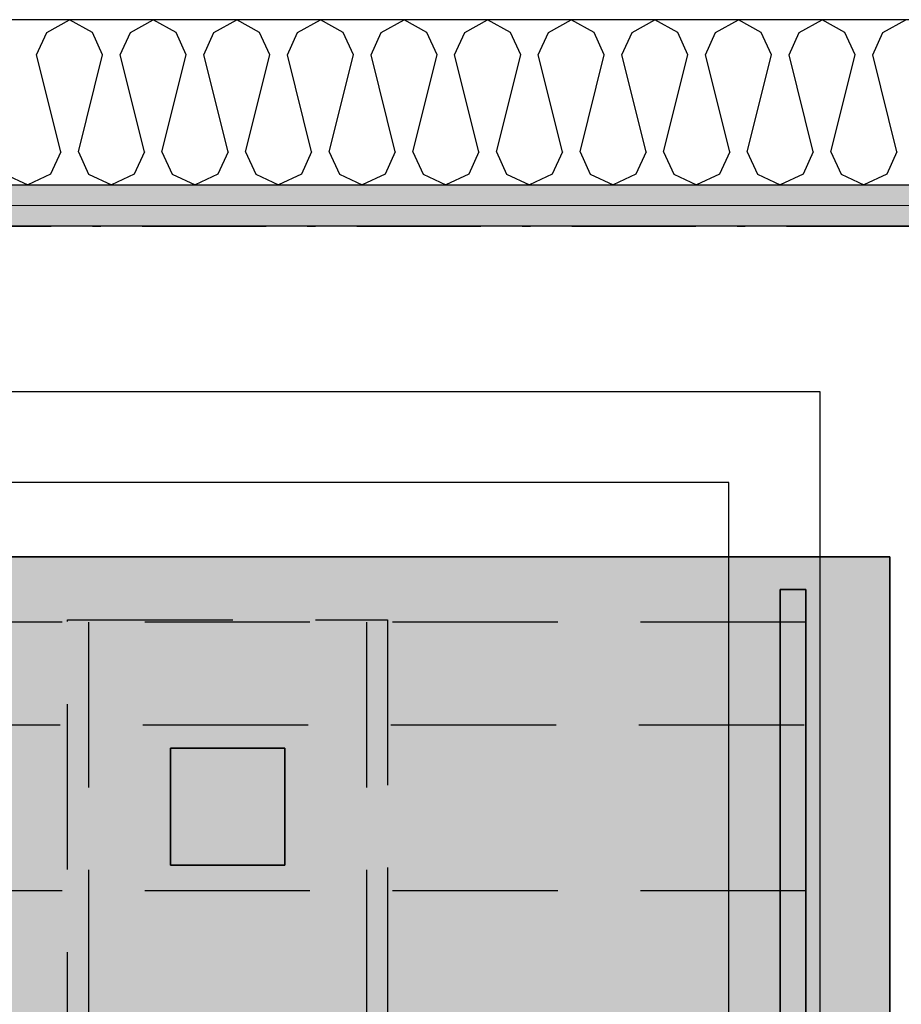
# Model space of a CAD drawing. Header units: millimetres. Extents: x -173281 to 144469, y -85977 to 83288.
# Tile 206 of 256: x -61062 to -60529, y -40263 to -39667. Entities that reach past the tile are written whole.
import ezdxf
from ezdxf.enums import TextEntityAlignment as Align

# ---------------------------------------------------------------- set-up
doc = ezdxf.new("R2010")
doc.units = ezdxf.units.MM
doc.header["$LTSCALE"] = 0.5
doc.header["$MEASUREMENT"] = 0
for name, pattern in [('Over snittplan', [260, 150, -50, 10, -50]), ('PLINE', [0]), ('Under snittplan', [300, 200, -100])]:
    doc.linetypes.add(name, pattern=pattern)
for name, color, linetype in [('00 Møblering fra Hellevang Kontorsystermer AS(Nye konstruksjoner)', 7, 'Continuous'), ('242- Ikke-bærende innervegger (Skravur)(Nye konstruksjoner)', 7, 'Continuous'), ('242- Ikke-bærende innervegger(Nye konstruksjoner)', 7, 'Continuous'), ('256- Faste himlinger og overflatebehandling(Nye konstruksjoner)', 7, 'Continuous'), ('862- M___Nettoareal(Nye konstruksjoner)', 7, 'Continuous'), ('862- M___Nettoareal(Polylinje)(Nye konstruksjoner)', 7, 'Continuous'), ('862- M___Nettoareal(Tekst)(Nye konstruksjoner)', 7, 'Continuous')]:
    doc.layers.add(name, color=color, linetype=linetype)
doc.layers.add('236- Innvendig kledning og overflate(Nye konstruksjoner)', color=7, linetype='Continuous', lineweight=0)
doc.styles.add('GENERATED_STYLE_1', font='arial.ttf')
pattern_1 = [(180, (0, 0), (0, 86.60254), [0, -50]), (180, (-25, -43.3), (0, 86.60254), [0, -50])]

# ---------------------------------------------------------------- blocks, each defined once
blk = doc.blocks.new('Rektor_A-128_12', base_point=(-63439.81, -42454.06))
at = {"layer": '862- M___Nettoareal(Polylinje)(Nye konstruksjoner)', "linetype": 'PLINE', "flags": 128}
blk.add_lwpolyline([(-60435.66, -41799.43), (-60435.66, -39791.93), (-65073.16, -39791.93), (-65073.16, -43699.43), (-63428.16, -43699.43), (-63428.16, -41936.93), (-63278.16, -41936.93), (-63278.16, -43699.43), (-61485.66, -43699.43), (-61485.66, -41799.43)], close=True, dxfattribs=at)
at = {"layer": '862- M___Nettoareal(Tekst)(Nye konstruksjoner)', "style": 'GENERATED_STYLE_1'}
for tag, height, p in [('DUMMY_862', 150, (-63557.67, -41147.4)), ('ROOM_NAME', 150, (-63557.67, -41787.58)), ('DUMMY_861', 100, (-63714.81, -41387.34)), ('ROOM_NUMBER', 100, (-63714.81, -41776.15)), ('DUMMY_863', 100, (-63321.95, -41753.3))]:
    blk.add_attdef(tag, text='', height=height, rotation=90, dxfattribs=at).set_placement(p, align=Align.TOP_LEFT)
blk = doc.blocks.new('*X267')
at = {"layer": '242- Ikke-bærende innervegger (Skravur)(Nye konstruksjoner)', "linetype": 'PLINE'}
for p, q in [((-61045.8, -39674.64), (-61031.99, -39666.93)), ((-61018.18, -39674.64), (-61031.99, -39666.93)), ((-60995.22, -39674.64), (-60981.4, -39666.93)), ((-60967.59, -39674.64), (-60981.4, -39666.93)), ((-60944.63, -39674.64), (-60930.82, -39666.93)), ((-60917, -39674.64), (-60930.82, -39666.93)), ((-60894.05, -39674.64), (-60880.23, -39666.93)), ((-60866.42, -39674.64), (-60880.23, -39666.93)), ((-60843.46, -39674.64), (-60829.65, -39666.93)), ((-60815.83, -39674.64), (-60829.65, -39666.93)), ((-60792.87, -39674.64), (-60779.06, -39666.93)), ((-60765.25, -39674.64), (-60779.06, -39666.93)), ((-60742.29, -39674.64), (-60728.47, -39666.93)), ((-60714.66, -39674.64), (-60728.47, -39666.93)), ((-60691.7, -39674.64), (-60677.89, -39666.93)), ((-60664.07, -39674.64), (-60677.89, -39666.93)), ((-60641.12, -39674.64), (-60627.3, -39666.93)), ((-60613.49, -39674.64), (-60627.3, -39666.93)), ((-60590.53, -39674.64), (-60576.72, -39666.93)), ((-60562.9, -39674.64), (-60576.72, -39666.93)), ((-60539.94, -39674.64), (-60526.13, -39666.93)), ((-61051.97, -39688.18), (-61045.8, -39674.64)), ((-61012.01, -39688.18), (-61018.18, -39674.64)), ((-61001.38, -39688.18), (-60995.22, -39674.64)), ((-60961.43, -39688.18), (-60967.59, -39674.64)), ((-60950.8, -39688.18), (-60944.63, -39674.64)), ((-60910.84, -39688.18), (-60917, -39674.64)), ((-60900.21, -39688.18), (-60894.05, -39674.64)), ((-60860.25, -39688.18), (-60866.42, -39674.64)), ((-60849.63, -39688.18), (-60843.46, -39674.64)), ((-60809.67, -39688.18), (-60815.83, -39674.64)), ((-60799.04, -39688.18), (-60792.87, -39674.64)), ((-60759.08, -39688.18), (-60765.25, -39674.64)), ((-60748.45, -39688.18), (-60742.29, -39674.64)), ((-60708.5, -39688.18), (-60714.66, -39674.64)), ((-60697.87, -39688.18), (-60691.7, -39674.64)), ((-60657.91, -39688.18), (-60664.07, -39674.64)), ((-60647.28, -39688.18), (-60641.12, -39674.64)), ((-60607.32, -39688.18), (-60613.49, -39674.64)), ((-60596.7, -39688.18), (-60590.53, -39674.64)), ((-60556.74, -39688.18), (-60562.9, -39674.64)), ((-60546.11, -39688.18), (-60539.94, -39674.64)), ((-61037.3, -39746.84), (-61051.97, -39688.18)), ((-61026.68, -39746.84), (-61012.01, -39688.18)), ((-60986.72, -39746.84), (-61001.38, -39688.18)), ((-60976.09, -39746.84), (-60961.43, -39688.18)), ((-60936.13, -39746.84), (-60950.8, -39688.18)), ((-60925.5, -39746.84), (-60910.84, -39688.18)), ((-60885.55, -39746.84), (-60900.21, -39688.18)), ((-60874.92, -39746.84), (-60860.25, -39688.18)), ((-60834.96, -39746.84), (-60849.63, -39688.18)), ((-60824.33, -39746.84), (-60809.67, -39688.18)), ((-60784.37, -39746.84), (-60799.04, -39688.18)), ((-60773.75, -39746.84), (-60759.08, -39688.18)), ((-60733.79, -39746.84), (-60748.45, -39688.18)), ((-60723.16, -39746.84), (-60708.5, -39688.18)), ((-60683.2, -39746.84), (-60697.87, -39688.18)), ((-60672.57, -39746.84), (-60657.91, -39688.18)), ((-60632.62, -39746.84), (-60647.28, -39688.18)), ((-60621.99, -39746.84), (-60607.32, -39688.18)), ((-60582.03, -39746.84), (-60596.7, -39688.18)), ((-60571.4, -39746.84), (-60556.74, -39688.18)), ((-60531.44, -39746.84), (-60546.11, -39688.18)), ((-61037.3, -39746.84), (-61043.47, -39760.39)), ((-61026.68, -39746.84), (-61020.51, -39760.39)), ((-60986.72, -39746.84), (-60992.88, -39760.39)), ((-60976.09, -39746.84), (-60969.93, -39760.39)), ((-60936.13, -39746.84), (-60942.3, -39760.39)), ((-60925.5, -39746.84), (-60919.34, -39760.39)), ((-60885.55, -39746.84), (-60891.71, -39760.39)), ((-60874.92, -39746.84), (-60868.75, -39760.39)), ((-60834.96, -39746.84), (-60841.12, -39760.39)), ((-60824.33, -39746.84), (-60818.17, -39760.39)), ((-60784.37, -39746.84), (-60790.54, -39760.39)), ((-60773.75, -39746.84), (-60767.58, -39760.39)), ((-60733.79, -39746.84), (-60739.95, -39760.39)), ((-60723.16, -39746.84), (-60717, -39760.39)), ((-60683.2, -39746.84), (-60689.37, -39760.39)), ((-60672.57, -39746.84), (-60666.41, -39760.39)), ((-60632.62, -39746.84), (-60638.78, -39760.39)), ((-60621.99, -39746.84), (-60615.82, -39760.39)), ((-60582.03, -39746.84), (-60588.19, -39760.39)), ((-60571.4, -39746.84), (-60565.24, -39760.39)), ((-60531.44, -39746.84), (-60537.61, -39760.39)), ((-61071.1, -39760.39), (-61057.28, -39766.93)), ((-61043.47, -39760.39), (-61057.28, -39766.93)), ((-61020.51, -39760.39), (-61006.7, -39766.93)), ((-60992.88, -39760.39), (-61006.7, -39766.93)), ((-60969.93, -39760.39), (-60956.11, -39766.93)), ((-60942.3, -39760.39), (-60956.11, -39766.93)), ((-60919.34, -39760.39), (-60905.53, -39766.93)), ((-60891.71, -39760.39), (-60905.53, -39766.93)), ((-60868.75, -39760.39), (-60854.94, -39766.93)), ((-60841.12, -39760.39), (-60854.94, -39766.93)), ((-60818.17, -39760.39), (-60804.35, -39766.93)), ((-60790.54, -39760.39), (-60804.35, -39766.93)), ((-60767.58, -39760.39), (-60753.77, -39766.93)), ((-60739.95, -39760.39), (-60753.77, -39766.93)), ((-60717, -39760.39), (-60703.18, -39766.93)), ((-60689.37, -39760.39), (-60703.18, -39766.93)), ((-60666.41, -39760.39), (-60652.6, -39766.93)), ((-60638.78, -39760.39), (-60652.6, -39766.93)), ((-60615.82, -39760.39), (-60602.01, -39766.93)), ((-60588.19, -39760.39), (-60602.01, -39766.93)), ((-60565.24, -39760.39), (-60551.42, -39766.93)), ((-60537.61, -39760.39), (-60551.42, -39766.93))]:
    blk.add_line(p, q, dxfattribs=at)

msp = doc.modelspace()

# ---------------------------------------------------------------- hatches: boundary and pattern name
at = {"layer": '00 Møblering fra Hellevang Kontorsystermer AS(Nye konstruksjoner)', "linetype": 'Continuous'}
for points in [[(-60535.66, -39991.93), (-61337.07, -39991.93), (-61337.07, -41394.12), (-60535.66, -41394.12)], [(-60602.09, -41374.33), (-60586.54, -41374.33), (-60586.54, -40011.72), (-60602.09, -40011.72)], [(-60901.75, -40107.83), (-60971.01, -40107.83), (-60971.01, -40178.51), (-60901.75, -40178.51)]]:
    msp.add_hatch(color=256, dxfattribs=at).paths.add_polyline_path(points)
at = {"layer": '242- Ikke-bærende innervegger (Skravur)(Nye konstruksjoner)', "linetype": 'Continuous'}
h = msp.add_hatch(dxfattribs=at)
h.set_pattern_fill('Gips', color=256, style=0, pattern_type=2)
h.set_pattern_definition(pattern_1)
h.paths.add_polyline_path([(-65198.16, -39766.93), (-65198.16, -39779.43), (-60323.16, -39779.43), (-60323.16, -39766.93)])
h = msp.add_hatch(dxfattribs=at)
h.set_pattern_fill('Gips', color=256, style=0, pattern_type=2)
h.set_pattern_definition(pattern_1)
h.paths.add_polyline_path([(-65210.66, -39791.93), (-60323.16, -39791.93), (-60323.16, -39779.43), (-65210.66, -39779.43)])

# ---------------------------------------------------------------- linework, layer by layer
at = {"layer": '00 Møblering fra Hellevang Kontorsystermer AS(Nye konstruksjoner)', "linetype": 'PLINE', "flags": 128}
for points in [[(-60535.66, -39991.93), (-61337.07, -39991.93), (-61337.07, -41394.12), (-60535.66, -41394.12)], [(-60602.09, -41374.33), (-60586.54, -41374.33), (-60586.54, -40011.72), (-60602.09, -40011.72)], [(-60901.75, -40107.83), (-60971.01, -40107.83), (-60971.01, -40178.51), (-60901.75, -40178.51)]]:
    msp.add_lwpolyline(points, close=True, dxfattribs=at)
at = {"layer": '00 Møblering fra Hellevang Kontorsystermer AS(Nye konstruksjoner)', "linetype": 'PLINE'}
for points in [[(-60535.66, -39991.93), (-60535.66, -41394.12), (-61337.07, -41394.12), (-61337.07, -39991.93)], [(-60602.09, -41374.33), (-60602.09, -40011.72), (-60586.54, -40011.72), (-60586.54, -41374.33)]]:
    msp.add_lwpolyline(points, close=True, dxfattribs=at)
at = {"layer": '00 Møblering fra Hellevang Kontorsystermer AS(Nye konstruksjoner)', "linetype": 'Under snittplan'}
for points in [[(-60602.09, -41374.33), (-60602.09, -40011.72), (-60586.54, -40011.72), (-60586.54, -41374.33)], [(-60839.56, -40030.09), (-60839.56, -40331.16), (-61033.2, -40331.16), (-61033.2, -40030.09)], [(-60586.54, -40093.7), (-60586.54, -40194.05), (-61287.6, -40194.05), (-61287.6, -40093.7)], [(-60901.75, -40107.83), (-60901.75, -40178.51), (-60971.01, -40178.51), (-60971.01, -40107.83)]]:
    msp.add_lwpolyline(points, close=True, dxfattribs=at)
for points in [[(-60586.54, -40031.5), (-61287.6, -40031.5)], [(-61020.48, -40031.5), (-61020.48, -41353.13)], [(-60852.28, -40031.5), (-60852.28, -41353.13)]]:
    msp.add_lwpolyline(points, dxfattribs=at)
at = {"layer": '236- Innvendig kledning og overflate(Nye konstruksjoner)', "linetype": 'PLINE'}
msp.add_line((-65198.16, -39779.43), (-60323.16, -39779.43), dxfattribs=at)
at = {"layer": '236- Innvendig kledning og overflate(Nye konstruksjoner)', "linetype": 'PLINE', "flags": 128}
msp.add_lwpolyline([(-65223.16, -39791.93), (-60323.16, -39791.93)], dxfattribs=at)
at = {"layer": '242- Ikke-bærende innervegger(Nye konstruksjoner)', "linetype": 'PLINE'}
for p, q in [((-60323.16, -39666.93), (-65098.16, -39666.93)), ((-65098.16, -39766.93), (-60323.16, -39766.93))]:
    msp.add_line(p, q, dxfattribs=at)
at = {"layer": '256- Faste himlinger og overflatebehandling(Nye konstruksjoner)', "linetype": 'Over snittplan', "flags": 128}
msp.add_lwpolyline([(-61378.16, -39791.93), (-60423.16, -39791.93)], dxfattribs=at)
at = {"layer": '256- Faste himlinger og overflatebehandling(Nye konstruksjoner)', "linetype": 'PLINE'}
for points in [[(-60578.16, -39891.93), (-60578.16, -41691.93), (-61178.16, -41691.93), (-61178.16, -39891.93)], [(-60633.16, -39946.93), (-61123.16, -39946.93), (-61123.16, -40436.93), (-60633.16, -40436.93)]]:
    msp.add_lwpolyline(points, close=True, dxfattribs=at)

# ---------------------------------------------------------------- block references
at = {"layer": '242- Ikke-bærende innervegger(Nye konstruksjoner)'}
msp.add_blockref('*X267', (0, 0), dxfattribs=at)
at = {"layer": '862- M___Nettoareal(Nye konstruksjoner)', "linetype": 'Continuous'}
msp.add_blockref('Rektor_A-128_12', (-63439.81, -42454.06), dxfattribs=at)

doc.saveas('drawing.dxf')
